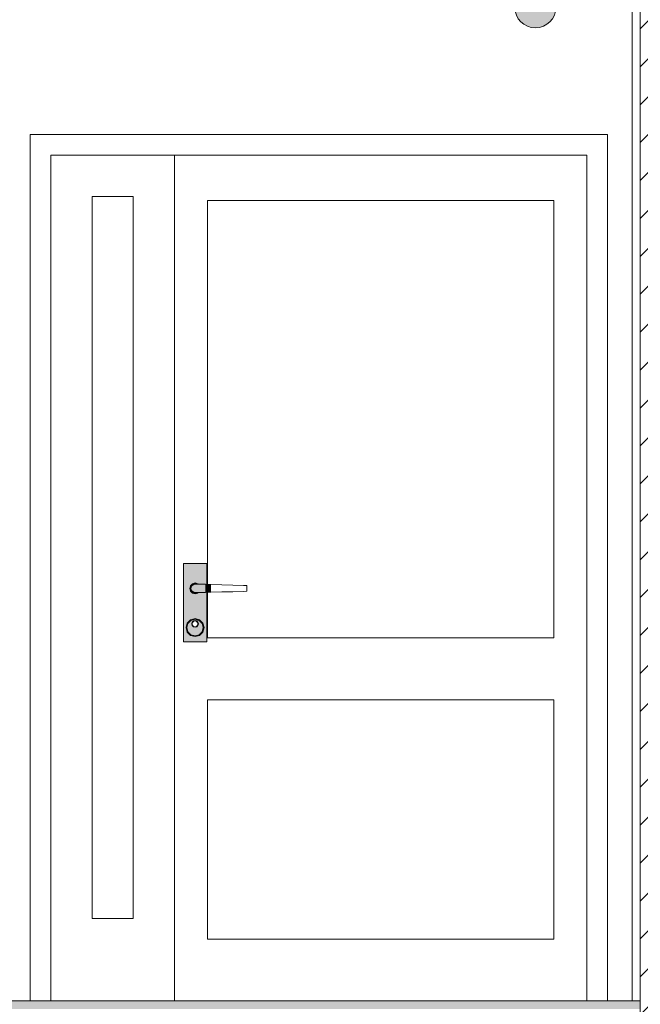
# Model space of a CAD drawing. Header units: millimetres. Extents: x -126680 to -83680, y 18016 to 39016.
# Tile 98 of 121: x -107355 to -105850, y 29304 to 31691. Entities that reach past the tile are written whole.
import ezdxf

# ---------------------------------------------------------------- set-up
doc = ezdxf.new("R2010")
doc.units = ezdxf.units.MM
doc.header["$MEASUREMENT"] = 0
for name, color, linetype, lineweight in [('Nowe_Konstrukcja - Stropy_Nr_pióra__21', 7, 'Continuous', 20), ('Nowe_Konstrukcja - Ściany zew_Nr_pióra__106', 252, 'Continuous', 13), ('Nowe_Konstrukcja - Ściany zew_Nr_pióra__18', 9, 'Continuous', 15), ('Nowe_Konstrukcja - Ściany zew_Nr_pióra__19', 255, 'Continuous', 0), ('Nowe_Konstrukcja - Ściany zew_Nr_pióra__3', 7, 'Continuous', 13), ('Nowe_zagospodarowanie_Nr_pióra__21', 7, 'Continuous', 20)]:
    doc.layers.add(name, color=color, linetype=linetype, lineweight=lineweight)
for name, color, linetype, lineweight, true_color in [('Nowe_Konstrukcja - Stropy_Nr_pióra__23', 7, 'Continuous', 13, 0x858585), ('Nowe_Konstrukcja - Ściany zew_Nr_pióra__142', 7, 'Continuous', 0, 0xe8e8e8), ('Nowe_Konstrukcja - Ściany zew_Nr_pióra__23', 7, 'Continuous', 13, 0x858585), ('Nowe_Konstrukcja - Ściany zew_Nr_pióra__62', 7, 'Continuous', 18, 0xaaaaaa)]:
    doc.layers.add(name, color=color, linetype=linetype, lineweight=lineweight, true_color=true_color)
doc.layers.add('Nowe_zagospodarowanie', color=7, linetype='Continuous')

# ---------------------------------------------------------------- blocks, each defined once
blk = doc.blocks.new('Polilinia_19_2', base_point=(-106104.1, 31721.2))
at = {"layer": 'Nowe_zagospodarowanie', "linetype": 'Continuous', "lineweight": 0, "true_color": 0x000000}
blk.add_hatch(color=18, dxfattribs=at).paths.add_polyline_path([(-106154.1, 31721.2), (-106150.3, 31702), (-106139.5, 31685.8), (-106123.3, 31675), (-106104.1, 31671.2), (-106085, 31675), (-106068.8, 31685.8), (-106057.9, 31702), (-106054.1, 31721.2), (-106057.9, 31740.3), (-106068.8, 31756.5), (-106085, 31767.3), (-106104.1, 31771.2), (-106123.3, 31767.3), (-106139.5, 31756.5), (-106150.3, 31740.3)])
at = {"layer": 'Nowe_zagospodarowanie_Nr_pióra__21', "color": 7, "linetype": 'Continuous', "lineweight": 20, "flags": 128}
blk.add_lwpolyline([(-106054.1, 31721.2), (-105133.7, 31721.2), (-104633.7, 31721.2), (-104633.7, 31971.2), (-104633.7, 32021.2), (-105133.7, 32021.2), (-105133.7, 31721.2)], dxfattribs=at)
at = {"layer": 'Nowe_zagospodarowanie_Nr_pióra__21', "color": 7, "linetype": 'Continuous', "lineweight": 20}
blk.add_circle((-106104.1, 31721.2), 50, dxfattribs=at)

msp = doc.modelspace()

# ---------------------------------------------------------------- hatches: boundary and pattern name
at = {"layer": 'Nowe_Konstrukcja - Stropy_Nr_pióra__23', "linetype": 'Continuous', "lineweight": 13, "true_color": 0x858585}
h = msp.add_hatch(dxfattribs=at)
h.set_pattern_fill('Beton_zbrojony_0002', color=252, style=0, pattern_type=2)
h.set_pattern_definition([(45, (0, 0), (-91.92388, 91.92388), []), (45, (-45.96, 45.96), (-91.92388, 91.92388), [97.5, -32.5])])
h.paths.add_polyline_path([(-105609.5, 32392.3), (-105849.5, 32392.3), (-105849.5, 29192.3), (-105609.5, 29192.3)])
at = {"layer": 'Nowe_Konstrukcja - Stropy_Nr_pióra__23', "linetype": 'Continuous', "lineweight": 0, "true_color": 0xe0e0e0}
msp.add_hatch(color=254, dxfattribs=at).paths.add_polyline_path([(-105849.5, 29312.3), (-107469, 29312.3), (-107469, 29292.3), (-105849.5, 29292.3)])
at = {"layer": 'Nowe_Konstrukcja - Ściany zew_Nr_pióra__106', "linetype": 'Continuous', "lineweight": 13}
for points in [[(-106949.5, 30217.3), (-106951.5, 30217.3), (-106948.6, 30206.3), (-106946.8, 30207.3)], [(-106923.4, 30229.8), (-106922.6, 30230.3), (-106925.5, 30233.2), (-106926, 30232.3)], [(-106946.8, 30207.3), (-106948.6, 30206.3), (-106940.5, 30198.2), (-106939.5, 30200)], [(-106939.5, 30200), (-106940.5, 30198.2), (-106929.5, 30195.3), (-106929.5, 30197.3)], [(-106929.5, 30197.3), (-106929.5, 30195.3), (-106918.5, 30198.2), (-106919.5, 30200)]]:
    msp.add_hatch(color=252, dxfattribs=at).paths.add_polyline_path(points)
at = {"layer": 'Nowe_Konstrukcja - Ściany zew_Nr_pióra__142', "linetype": 'Continuous', "lineweight": 0, "true_color": 0xe8e8e8}
msp.add_hatch(color=254, dxfattribs=at).paths.add_polyline_path([(-106909.5, 30217.3), (-106907.5, 30217.3), (-106910.5, 30228.3), (-106912.2, 30227.3)])
at = {"layer": 'Nowe_Konstrukcja - Ściany zew_Nr_pióra__18', "linetype": 'Continuous', "lineweight": 15}
h = msp.add_hatch(color=9, dxfattribs=at)
h.paths.add_polyline_path([(-106901, 30372.3), (-106958, 30372.3), (-106958, 30182.3), (-106901, 30182.3), (-106901, 30302.4), (-106904.5, 30302.3), (-106921.8, 30302.3), (-106923, 30301), (-106929.5, 30299.3), (-106936, 30301), (-106940.8, 30305.8), (-106942.5, 30312.3), (-106940.8, 30318.8), (-106936, 30323.5), (-106929.5, 30325.3), (-106923, 30323.5), (-106921.8, 30322.3), (-106904.5, 30322.3), (-106901, 30322.2)])
h.paths.add_polyline_path([(-106948.6, 30206.3), (-106951.5, 30217.3), (-106948.6, 30228.3), (-106940.5, 30236.3), (-106929.5, 30239.3), (-106918.5, 30236.3), (-106910.5, 30228.3), (-106907.5, 30217.3), (-106910.5, 30206.3), (-106918.5, 30198.2), (-106929.5, 30195.3), (-106940.5, 30198.2)], flags=0)
for points in [[(-106929.5, 30302.3), (-106904.5, 30302.3), (-106904.5, 30322.3), (-106929.5, 30322.3), (-106934.5, 30320.9), (-106938.2, 30317.3), (-106939.5, 30312.3), (-106938.2, 30307.3), (-106934.5, 30303.6)], [(-106904.5, 30322.3), (-106904.5, 30302.3), (-106891.1, 30302.7), (-106891.1, 30321.9)], [(-106912.2, 30207.3), (-106910.5, 30206.3), (-106907.5, 30217.3), (-106909.5, 30217.3)]]:
    msp.add_hatch(color=9, dxfattribs=at).paths.add_polyline_path(points)
h = msp.add_hatch(color=9, dxfattribs=at)
h.paths.add_polyline_path([(-106949.5, 30217.3), (-106946.8, 30207.3), (-106939.5, 30200), (-106929.5, 30197.3), (-106919.5, 30200), (-106912.2, 30207.3), (-106909.5, 30217.3), (-106912.2, 30227.3), (-106919.5, 30234.6), (-106929.5, 30237.3), (-106939.5, 30234.6), (-106946.8, 30227.3)])
h.paths.add_polyline_path([(-106937.5, 30226.3), (-106936.4, 30230.3), (-106933.5, 30233.2), (-106929.5, 30234.3), (-106925.5, 30233.2), (-106922.6, 30230.3), (-106921.5, 30226.3), (-106922.6, 30222.3), (-106925.5, 30219.4), (-106929.5, 30218.3), (-106933.5, 30219.4), (-106936.4, 30222.3)], flags=0)
at = {"layer": 'Nowe_Konstrukcja - Ściany zew_Nr_pióra__19', "linetype": 'Continuous', "lineweight": 0}
for points in [[(-106919.5, 30234.6), (-106918.5, 30236.3), (-106929.5, 30239.3), (-106929.5, 30237.3)], [(-106912.2, 30227.3), (-106910.5, 30228.3), (-106918.5, 30236.3), (-106919.5, 30234.6)]]:
    msp.add_hatch(color=255, dxfattribs=at).paths.add_polyline_path(points)
at = {"layer": 'Nowe_Konstrukcja - Ściany zew_Nr_pióra__23', "linetype": 'Continuous', "lineweight": 13, "true_color": 0x858585}
for points in [[(-106923.5, 30322.7), (-106923, 30323.5), (-106929.5, 30325.3), (-106929.5, 30324.3)], [(-106923.5, 30322.7), (-106923.1, 30322.3), (-106921.8, 30322.3), (-106923, 30323.5)], [(-106926, 30232.3), (-106925.5, 30233.2), (-106929.5, 30234.3), (-106929.5, 30233.3)], [(-106919.5, 30200), (-106918.5, 30198.2), (-106910.5, 30206.3), (-106912.2, 30207.3)]]:
    msp.add_hatch(color=252, dxfattribs=at).paths.add_polyline_path(points)
at = {"layer": 'Nowe_Konstrukcja - Ściany zew_Nr_pióra__62', "linetype": 'Continuous', "lineweight": 18, "true_color": 0xaaaaaa}
msp.add_hatch(color=253, dxfattribs=at).paths.add_polyline_path([(-106939.5, 30234.6), (-106940.5, 30236.3), (-106948.6, 30228.3), (-106946.8, 30227.3)])

# ---------------------------------------------------------------- linework, layer by layer
at = {"layer": 'Nowe_Konstrukcja - Stropy_Nr_pióra__21', "color": 7, "linetype": 'Continuous', "lineweight": 20, "flags": 128}
msp.add_lwpolyline([(-105609.5, 32392.3), (-105849.5, 32392.3), (-105849.5, 29192.3), (-105609.5, 29192.3)], close=True, dxfattribs=at)
at = {"layer": 'Nowe_Konstrukcja - Ściany zew_Nr_pióra__3', "color": 7, "linetype": 'Continuous', "lineweight": 13}
for p, q in [((-105849.5, 29192.3), (-105849.5, 32592.3)), ((-105849.5, 29312.3), (-105849.5, 32592.3)), ((-105869.5, 29312.3), (-105869.5, 32312.3)), ((-107329.5, 31412.3), (-107329.5, 31362.3)), ((-105929.5, 31412.3), (-107329.5, 31412.3)), ((-105929.5, 31362.3), (-105929.5, 31412.3)), ((-107329.5, 31362.3), (-107329.5, 29312.3)), ((-107279.5, 31362.3), (-107279.5, 31262.3)), ((-106979.5, 31362.3), (-107279.5, 31362.3)), ((-106979.5, 31262.3), (-106979.5, 31362.3)), ((-106979.5, 31362.3), (-105979.5, 31362.3)), ((-105979.5, 31362.3), (-105979.5, 31252.3)), ((-105929.5, 29312.3), (-105929.5, 31362.3)), ((-107279.5, 31262.3), (-107279.5, 29512.3)), ((-107179.5, 31262.3), (-107079.5, 31262.3)), ((-107179.5, 29512.3), (-107179.5, 31262.3)), ((-107079.5, 31262.3), (-107079.5, 29512.3)), ((-106979.5, 31252.3), (-106979.5, 31262.3)), ((-106979.5, 29462.3), (-106979.5, 31252.3)), ((-106899.5, 31252.3), (-106899.5, 30322.1)), ((-106059.5, 31252.3), (-106899.5, 31252.3)), ((-106059.5, 30192.3), (-106059.5, 31252.3)), ((-105979.5, 31252.3), (-105979.5, 29462.3)), ((-106958, 30372.3), (-106901, 30372.3)), ((-106958, 30182.3), (-106958, 30372.3)), ((-106901, 30372.3), (-106901, 30322.2)), ((-106942.5, 30312.3), (-106940.8, 30318.8)), ((-106940.8, 30305.8), (-106942.5, 30312.3)), ((-106941.5, 30312.3), (-106939.9, 30318.3)), ((-106939.9, 30306.3), (-106941.5, 30312.3)), ((-106940.8, 30318.8), (-106936, 30323.5)), ((-106939.9, 30318.3), (-106935.5, 30322.7)), ((-106939.5, 30312.3), (-106938.2, 30317.3)), ((-106938.2, 30307.3), (-106939.5, 30312.3)), ((-106938.2, 30317.3), (-106934.5, 30320.9)), ((-106936, 30323.5), (-106929.5, 30325.3)), ((-106935.5, 30322.7), (-106929.5, 30324.3)), ((-106934.5, 30320.9), (-106929.5, 30322.3)), ((-106929.5, 30325.3), (-106923, 30323.5)), ((-106929.5, 30324.3), (-106923.5, 30322.7)), ((-106929.5, 30322.3), (-106904.5, 30322.3)), ((-106923.5, 30322.7), (-106923.1, 30322.3)), ((-106923, 30323.5), (-106921.8, 30322.3)), ((-106904.5, 30322.3), (-106891.1, 30321.9)), ((-106891.1, 30321.9), (-106864.4, 30321.1)), ((-106864.4, 30321.1), (-106838, 30320.3)), ((-106838, 30320.3), (-106812.1, 30319.5)), ((-106812.1, 30319.5), (-106804, 30319.3)), ((-106804, 30319.3), (-106804, 30305.3)), ((-106936, 30301), (-106940.8, 30305.8)), ((-106935.5, 30301.9), (-106939.9, 30306.3)), ((-106934.5, 30303.6), (-106938.2, 30307.3)), ((-106929.5, 30299.3), (-106936, 30301)), ((-106929.5, 30300.3), (-106935.5, 30301.9)), ((-106929.5, 30302.3), (-106934.5, 30303.6)), ((-106904.5, 30302.3), (-106929.5, 30302.3)), ((-106923.5, 30301.9), (-106929.5, 30300.3)), ((-106923, 30301), (-106929.5, 30299.3)), ((-106923.1, 30302.3), (-106923.5, 30301.9)), ((-106921.8, 30302.3), (-106923, 30301)), ((-106891.1, 30302.7), (-106904.5, 30302.3)), ((-106901, 30302.4), (-106901, 30182.3)), ((-106899.5, 30302.4), (-106899.5, 30192.3)), ((-106864.4, 30303.5), (-106891.1, 30302.7)), ((-106838, 30304.2), (-106864.4, 30303.5)), ((-106812.1, 30305), (-106838, 30304.2)), ((-106804, 30305.3), (-106812.1, 30305)), ((-106951.5, 30217.3), (-106948.6, 30228.3)), ((-106948.6, 30206.3), (-106951.5, 30217.3)), ((-106949.5, 30217.3), (-106946.8, 30227.3)), ((-106946.8, 30207.3), (-106949.5, 30217.3)), ((-106948.6, 30228.3), (-106940.5, 30236.3)), ((-106946.8, 30227.3), (-106939.5, 30234.6)), ((-106940.5, 30236.3), (-106929.5, 30239.3)), ((-106939.5, 30234.6), (-106929.5, 30237.3)), ((-106937.5, 30226.3), (-106936.4, 30230.3)), ((-106936.4, 30222.3), (-106937.5, 30226.3)), ((-106936.5, 30226.3), (-106935.6, 30229.8)), ((-106935.6, 30222.8), (-106936.5, 30226.3)), ((-106936.4, 30230.3), (-106933.5, 30233.2)), ((-106933.5, 30219.4), (-106936.4, 30222.3)), ((-106935.6, 30229.8), (-106933, 30232.3)), ((-106933, 30220.2), (-106935.6, 30222.8)), ((-106933.5, 30233.2), (-106929.5, 30234.3)), ((-106929.5, 30218.3), (-106933.5, 30219.4)), ((-106933, 30232.3), (-106929.5, 30233.3)), ((-106929.5, 30219.3), (-106933, 30220.2)), ((-106929.5, 30239.3), (-106918.5, 30236.3)), ((-106929.5, 30237.3), (-106919.5, 30234.6)), ((-106929.5, 30234.3), (-106925.5, 30233.2)), ((-106929.5, 30233.3), (-106926, 30232.3)), ((-106926, 30220.2), (-106929.5, 30219.3)), ((-106925.5, 30219.4), (-106929.5, 30218.3)), ((-106926, 30232.3), (-106923.4, 30229.8)), ((-106923.4, 30222.8), (-106926, 30220.2)), ((-106925.5, 30233.2), (-106922.6, 30230.3)), ((-106922.6, 30222.3), (-106925.5, 30219.4)), ((-106923.4, 30229.8), (-106922.5, 30226.3)), ((-106922.5, 30226.3), (-106923.4, 30222.8)), ((-106922.6, 30230.3), (-106921.5, 30226.3)), ((-106921.5, 30226.3), (-106922.6, 30222.3)), ((-106919.5, 30234.6), (-106912.2, 30227.3)), ((-106918.5, 30236.3), (-106910.5, 30228.3)), ((-106912.2, 30227.3), (-106909.5, 30217.3)), ((-106909.5, 30217.3), (-106912.2, 30207.3)), ((-106910.5, 30228.3), (-106907.5, 30217.3)), ((-106907.5, 30217.3), (-106910.5, 30206.3)), ((-106940.5, 30198.2), (-106948.6, 30206.3)), ((-106939.5, 30200), (-106946.8, 30207.3)), ((-106929.5, 30195.3), (-106940.5, 30198.2)), ((-106929.5, 30197.3), (-106939.5, 30200)), ((-106919.5, 30200), (-106929.5, 30197.3)), ((-106918.5, 30198.2), (-106929.5, 30195.3)), ((-106912.2, 30207.3), (-106919.5, 30200)), ((-106910.5, 30206.3), (-106918.5, 30198.2)), ((-106899.5, 30192.3), (-106059.5, 30192.3)), ((-106901, 30182.3), (-106958, 30182.3)), ((-106899.5, 30042.3), (-106899.5, 29462.3)), ((-106059.5, 30042.3), (-106899.5, 30042.3)), ((-106059.5, 29462.3), (-106059.5, 30042.3)), ((-107279.5, 29512.3), (-107279.5, 29312.3)), ((-107079.5, 29512.3), (-107179.5, 29512.3)), ((-106979.5, 29312.3), (-106979.5, 29462.3)), ((-106899.5, 29462.3), (-106059.5, 29462.3)), ((-105979.5, 29462.3), (-105979.5, 29312.3)), ((-107499, 29312.3), (-105849.5, 29312.3))]:
    msp.add_line(p, q, dxfattribs=at)

# ---------------------------------------------------------------- block references
at = {"layer": 'Nowe_zagospodarowanie', "color": 7, "linetype": 'Continuous', "lineweight": 20}
msp.add_blockref('Polilinia_19_2', (-106104.1, 31721.2), dxfattribs=at)

doc.saveas('drawing.dxf')
